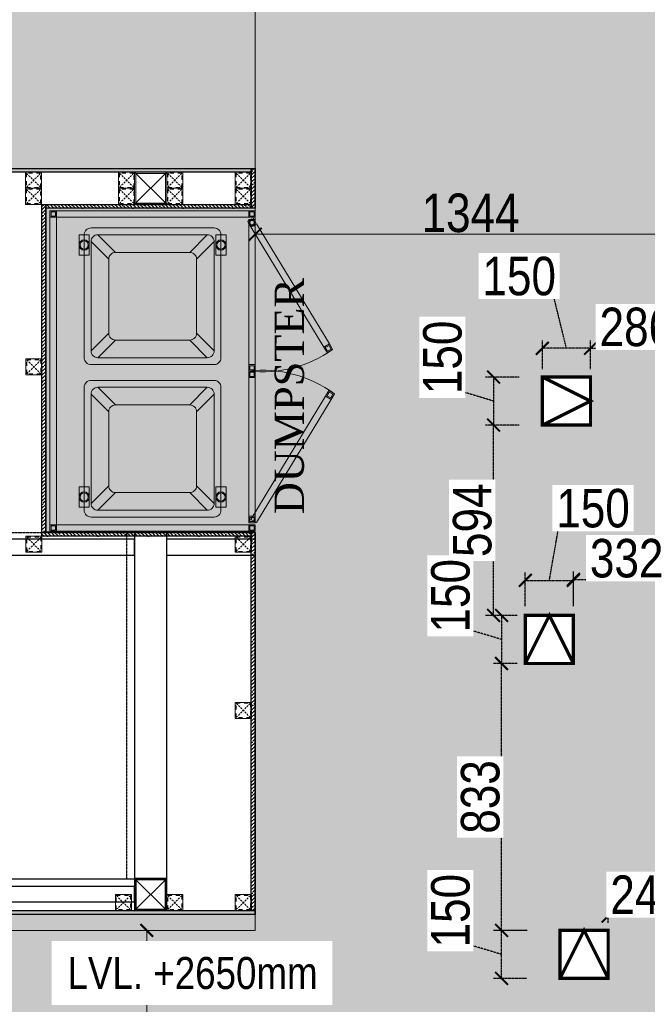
# Model space of a CAD drawing. Header units: millimetres. Extents: x -106827 to 92813, y -35754 to 7831.
# Tile 128 of 160: x 58 to 2016, y -25825 to -22752. Entities that reach past the tile are written whole.
import ezdxf
from ezdxf.xclip import XClip

# ---------------------------------------------------------------- set-up
doc = ezdxf.new("R2010")
doc.units = ezdxf.units.MM
doc.header["$XCLIPFRAME"] = 2
doc.header["$PDMODE"] = 35
for name, pattern in [('General Arrangement Plan$0$( Hidden )', [0.375, 0.25, -0.125]), ('General Arrangement Plan$0$DASHED2', [0.375, 0.25, -0.125]), ('General Arrangement Plan$1$.5', [2, 0.5, -0.5, 0.5, -0.5]), ('General Arrangement Plan$1$CORES & SETBACK$0$HIDDEN', [0.375, 0.25, -0.125]), ('HIDDEN', [0.375, 0.25, -0.125])]:
    doc.linetypes.add(name, pattern=pattern)
for name, color, linetype, lineweight in [('2020 HVAC TRAP DOOR', 155, 'HIDDEN', 15), ('General Arrangement Plan$0$DIM', 7, 'Continuous', 13), ('General Arrangement Plan$1$0 Existing_ Walls_Pen_No__1', 7, 'Continuous', 13), ('General Arrangement Plan$1$TILES', 104, 'Continuous', 9), ('TEXT', 7, 'Continuous', 5)]:
    doc.layers.add(name, color=color, linetype=linetype, lineweight=lineweight)
for name, color, linetype in [('A-ANNO-DIMS-30', 7, 'Continuous'), ('General Arrangement Plan$1$12-ply', 160, 'Continuous'), ('General Arrangement Plan$1$Equipment Name', 7, 'Continuous'), ('General Arrangement Plan$1$FRR140', 5, 'Continuous'), ('IFF-35 HEAVY', 100, 'Continuous'), ('M-HVAC-INSULATION', 7, 'Continuous')]:
    doc.layers.add(name, color=color, linetype=linetype)
doc.layers.add('General Arrangement Plan$1$A - Furniture', color=7, linetype='Continuous', lineweight=5, true_color=0x0066cc)
doc.layers.add('General Arrangement Plan$1$MS', color=7, linetype='Continuous', lineweight=0, true_color=0x3c5977)
doc.styles.add('General Arrangement Plan$1$Standard', font='ARIALN.TTF')
doc.styles.add('General Arrangement Plan$1$style12', font='BOOKOSI.TTF')
doc.styles.get("Standard").update_dxf_attribs({"font": 'ARIALN.TTF'})
doc.dimstyles.new('General Arrangement Plan$1$TFS-Dim', dxfattribs={"dimtxt": 120, "dimasz": 40, "dimexe": 25, "dimexo": 25, "dimgap": 4.5, "dimtad": 1, "dimdec": 0, "dimzin": 0, "dimdsep": 46, "dimtxsty": 'General Arrangement Plan$1$Standard', "dimblk": 'General Arrangement Plan$1$_ArchTick', "dimcen": 0.09, "dimdle": 2, "dimclrd": 256, "dimclre": 8, "dimadec": 0, "dimazin": 0, "dimtfac": 1, "dimtdec": 0, "dimtofl": 0, "dimtmove": 1, "dimatfit": 3, "dimfxl": 1, "dimtolj": 1, "dimtzin": 0, "dimlwd": -1, "dimlwe": -1, "dimarcsym": 0})
doc.dimstyles.new('TFS-Dim', dxfattribs={"dimtxt": 120, "dimasz": 40, "dimexe": 25, "dimexo": 25, "dimgap": 4.5, "dimtad": 1, "dimdec": 0, "dimzin": 0, "dimdsep": 46, "dimtxsty": 'Standard', "dimblk": 'ARCHTICK', "dimcen": 0.09, "dimdle": 2, "dimclrd": 256, "dimclre": 8, "dimadec": 0, "dimazin": 0, "dimtfac": 1, "dimtdec": 0, "dimtofl": 0, "dimtmove": 1, "dimatfit": 3, "dimfxl": 1, "dimtolj": 1, "dimtzin": 0, "dimlwd": -1, "dimlwe": -1, "dimarcsym": 0})

# ---------------------------------------------------------------- blocks, each defined once
blk = doc.blocks.new('General Arrangement Plan$1$A$C7715cde5')
at = {"ltscale": 100}
h = blk.add_hatch(color=34, dxfattribs=at)
h.dxf.hatch_style = 1
h.paths.add_polyline_path([(32.52, 36.75), (32.52, 37.5), (10.02, 37.5), (10.02, 36.75)])
h = blk.add_hatch(color=34, dxfattribs=at)
h.dxf.hatch_style = 1
h.paths.add_polyline_path([(10.02, 35.75), (10.02, 19.5), (9.27, 19.5), (9.27, 35.75)])
h = blk.add_hatch(color=34, dxfattribs=at)
h.dxf.hatch_style = 1
h.paths.add_polyline_path([(33.27, 0.75), (33.27, 36.75), (32.52, 36.75), (32.52, 0.75)])
h = blk.add_hatch(color=34, dxfattribs=at)
h.dxf.hatch_style = 1
h.paths.add_polyline_path([(10.02, 1.75), (10.02, 18), (9.27, 18), (9.27, 1.75)])
h = blk.add_hatch(color=34, dxfattribs=at)
h.dxf.hatch_style = 1
h.paths.add_polyline_path([(32.52, 0), (32.52, 0.75), (10.02, 0.75), (10.02, 0)])
at = {"color": 34}
for p, q in [((14.87, 35.05), (16.93, 32.98)), ((27.67, 35.05), (25.6, 32.98)), ((14.07, 34.25), (16.13, 32.18)), ((28.47, 34.25), (26.4, 32.18)), ((16.13, 23.52), (14.07, 21.45)), ((26.4, 23.52), (28.47, 21.45)), ((16.93, 22.72), (14.87, 20.65)), ((25.6, 22.72), (27.67, 20.65)), ((16.13, 14.33), (14.07, 16.4)), ((16.93, 15.13), (14.87, 17.2)), ((25.6, 15.13), (27.67, 17.2)), ((26.4, 14.33), (28.47, 16.4)), ((14.07, 3.6), (16.13, 5.67)), ((14.87, 2.8), (16.93, 4.87)), ((27.67, 2.8), (25.6, 4.87)), ((28.47, 3.6), (26.4, 5.67))]:
    blk.add_line(p, q, dxfattribs=at)
for points in [[(9.27, 36.75), (9.27, 37.5), (10.02, 37.5), (10.02, 36.75)], [(9.39, 36.88), (9.39, 37.38), (9.89, 37.38), (9.89, 36.88)], [(32.52, 36.75), (32.52, 37.5), (10.02, 37.5), (10.02, 36.75)], [(32.52, 36.75), (32.52, 37.5), (33.27, 37.5), (33.27, 36.75)], [(32.64, 36.88), (32.64, 37.38), (33.14, 37.38), (33.14, 36.88)], [(9.77, 36.11), (1.03, 21.69), (0.38, 22.07), (9.13, 36.49)], [(9.27, 36.5), (9.27, 35.75), (10.02, 35.75), (10.02, 36.5)], [(10.02, 35.75), (10.02, 19.5), (9.27, 19.5), (9.27, 35.75)], [(9.39, 36.38), (9.39, 35.88), (9.89, 35.88), (9.89, 36.38)], [(33.27, 0.75), (33.27, 36.75), (32.52, 36.75), (32.52, 0.75)], [(13.87, 34.7), (13.87, 32.3), (12.67, 32.3), (12.67, 34.7)], [(28.67, 34.7), (28.67, 32.3), (29.87, 32.3), (29.87, 34.7)], [(0.38, 22.07), (0, 21.43), (0.65, 21.05), (1.03, 21.69)], [(0.43, 21.9), (0.17, 21.47), (0.6, 21.22), (0.86, 21.65)], [(9.27, 19.5), (9.27, 18.75), (10.02, 18.75), (10.02, 19.5)], [(9.27, 18), (9.27, 18.75), (10.02, 18.75), (10.02, 18)], [(9.39, 19.38), (9.39, 18.88), (9.89, 18.88), (9.89, 19.38)], [(9.39, 18.13), (9.39, 18.63), (9.89, 18.63), (9.89, 18.13)], [(10.02, 1.75), (10.02, 18), (9.27, 18), (9.27, 1.75)], [(0.59, 15.57), (0.21, 16.22), (0.86, 16.6), (1.24, 15.95)], [(0.63, 15.75), (0.38, 16.18), (0.81, 16.43), (1.07, 16)], [(9.77, 1.89), (1.24, 15.95), (0.59, 15.57), (9.13, 1.51)], [(13.87, 2.8), (13.87, 5.2), (12.67, 5.2), (12.67, 2.8)], [(28.67, 2.8), (28.67, 5.2), (29.87, 5.2), (29.87, 2.8)], [(9.27, 1), (9.27, 1.75), (10.02, 1.75), (10.02, 1)], [(9.39, 1.13), (9.39, 1.63), (9.89, 1.63), (9.89, 1.13)], [(9.27, 0), (9.27, 0.75), (10.02, 0.75), (10.02, 0)], [(9.39, 0.13), (9.39, 0.63), (9.89, 0.63), (9.89, 0.13)], [(32.52, 0), (32.52, 0.75), (10.02, 0.75), (10.02, 0)], [(32.52, 0), (32.52, 0.75), (33.27, 0.75), (33.27, 0)], [(32.64, 0.13), (32.64, 0.63), (33.14, 0.63), (33.14, 0.13)]]:
    blk.add_lwpolyline(points, close=True, dxfattribs=at)
for points in [[(13.27, 35.05), (13.27, 20.65, 0.414214), (14.07, 19.85), (28.47, 19.85, 0.414214), (29.27, 20.65), (29.27, 35.05, 0.414214), (28.47, 35.85), (14.07, 35.85, 0.414214)], [(14.07, 34.25), (14.07, 21.45, 0.414214), (14.87, 20.65), (27.67, 20.65, 0.414214), (28.47, 21.45), (28.47, 34.25, 0.414214), (27.67, 35.05), (14.87, 35.05, 0.414214)], [(16.13, 32.18), (16.13, 23.52, 0.414214), (16.93, 22.72), (25.6, 22.72, 0.414214), (26.4, 23.52), (26.4, 32.18, 0.414214), (25.6, 32.98), (16.93, 32.98, 0.414214)], [(13.27, 2.8), (13.27, 17.2, -0.414214), (14.07, 18), (28.47, 18, -0.414214), (29.27, 17.2), (29.27, 2.8, -0.414214), (28.47, 2), (14.07, 2, -0.414214)], [(14.07, 3.6), (14.07, 16.4, -0.414214), (14.87, 17.2), (27.67, 17.2, -0.414214), (28.47, 16.4), (28.47, 3.6, -0.414214), (27.67, 2.8), (14.87, 2.8, -0.414214)], [(16.13, 5.67), (16.13, 14.33, -0.414214), (16.93, 15.13), (25.6, 15.13, -0.414214), (26.4, 14.33), (26.4, 5.67, -0.414214), (25.6, 4.87), (16.93, 4.87, -0.414214)]]:
    blk.add_lwpolyline(points, format="xyb", close=True, dxfattribs=at)
at = {"color": 34, "linetype": 'General Arrangement Plan$0$DASHED2'}
for points in [[(9.51, 0.86), (9.13, 1.51), (9.77, 1.89), (10.15, 1.24)], [(9.55, 1.03), (9.3, 1.46), (9.73, 1.72), (9.98, 1.29)]]:
    blk.add_lwpolyline(points, close=True, dxfattribs=at)
at = {"color": 34}
for centre, radius in [((13.27, 33.5), 0.6), ((13.27, 33.5), 0.473), ((29.27, 33.5), 0.6), ((29.27, 33.5), 0.473), ((13.27, 4), 0.6), ((13.27, 4), 0.473), ((29.27, 4), 0.6), ((29.27, 4), 0.473)]:
    blk.add_circle(centre, radius, dxfattribs=at)
for centre, radius, start, end in [((8.4, 32.79), 14.13, 233.5124, 276.547), ((8.4, 4.74), 14.11, 83.4332, 125.5029)]:
    blk.add_arc(centre, radius, start, end, dxfattribs=at)
blk = doc.blocks.new('General Arrangement Plan$1$_ArchTick')
at = {"color": 0, "linetype": 'ByBlock', "const_width": 0.15}
blk.add_lwpolyline([(-0.5, -0.5), (0.5, 0.5)], dxfattribs=at)
blk = doc.blocks.new('*D253')
at = {"layer": 'Defpoints', "color": 0}
for p in [(6181, 6151.3), (4837.1, 6094.2), (4837.1, 5710.7)]:
    blk.add_point(p, dxfattribs=at)
at = {"layer": 'General Arrangement Plan$0$DIM', "color": 8, "linetype": 'General Arrangement Plan$0$( Hidden )'}
for p, q in [((6181, 6126.3), (6181, 5685.7)), ((4837.1, 6069.2), (4837.1, 5685.7))]:
    blk.add_line(p, q, dxfattribs=at)
at = {"layer": 'General Arrangement Plan$0$DIM', "color": 8}
blk.add_line((6183, 5710.7), (4835.1, 5710.7), dxfattribs=at)
at = {"layer": 'General Arrangement Plan$0$DIM', "color": 8, "xscale": 40, "yscale": 40, "zscale": 40, "rotation": 180}
blk.add_blockref('General Arrangement Plan$1$_ArchTick', (4837.1, 5710.7), dxfattribs=at)
at = {"layer": 'General Arrangement Plan$0$DIM', "color": 8, "xscale": 40, "yscale": 40, "zscale": 40}
blk.add_blockref('General Arrangement Plan$1$_ArchTick', (6181, 5710.7), dxfattribs=at)
at = {"layer": 'General Arrangement Plan$0$DIM', "color": 0, "insert": (5509, 5776.5), "char_height": 120, "attachment_point": 5, "style": 'General Arrangement Plan$1$Standard'}
blk.add_mtext('\\A1;1344', dxfattribs=at)
blk = doc.blocks.new('*D269')
at = {"layer": 'Defpoints', "color": 0}
for p in [(4302.6, 3537.7), (4498.8, 3537.7), (4302.6, 2662.6)]:
    blk.add_point(p, dxfattribs=at)
at = {"layer": 'General Arrangement Plan$0$DIM', "color": 8, "linetype": 'General Arrangement Plan$0$( Hidden )'}
for p, q in [((4327.6, 3537.7), (4523.8, 3537.7)), ((4327.6, 2662.6), (4523.8, 2662.6))]:
    blk.add_line(p, q, dxfattribs=at)
at = {"layer": 'General Arrangement Plan$0$DIM', "color": 8}
blk.add_line((4498.8, 2660.6), (4498.8, 3539.7), dxfattribs=at)
at = {"layer": 'General Arrangement Plan$0$DIM', "color": 8, "xscale": 40, "yscale": 40, "zscale": 40}
for p, rotation in [((4498.8, 3537.7), 90), ((4498.8, 2662.6), 270)]:
    blk.add_blockref('General Arrangement Plan$1$_ArchTick', p, dxfattribs=dict(at, rotation=rotation))
at = {"layer": 'General Arrangement Plan$0$DIM', "color": 0, "insert": (4433, 3100.1), "char_height": 120, "attachment_point": 5, "rotation": 90, "style": 'General Arrangement Plan$1$Standard'}
blk.add_mtext('\\A1;875', dxfattribs=at)
blk = doc.blocks.new('General Arrangement Plan$1$A$C0642dd72')
at = {"layer": 'General Arrangement Plan$1$MS', "ltscale": 10}
for p, q in [((4260.4, 4780), (4360.4, 4880)), ((4360.4, 4780), (4260.4, 4880)), ((4260.4, 2575.7), (4360.4, 2675.7)), ((4360.4, 2575.7), (4260.4, 2675.7))]:
    blk.add_line(p, q, dxfattribs=at)
for points in [[(4260.4, 4780), (4360.4, 4780), (4360.4, 4880), (4260.4, 4880)], [(4264.4, 4784), (4356.4, 4784), (4356.4, 4876), (4264.4, 4876)], [(4260.4, 2575.7), (4360.4, 2575.7), (4360.4, 2675.7), (4260.4, 2675.7)], [(4264.4, 2579.7), (4356.4, 2579.7), (4356.4, 2671.7), (4264.4, 2671.7)]]:
    blk.add_lwpolyline(points, close=True, dxfattribs=at)
blk = doc.blocks.new('*U241')
at = {"layer": 'General Arrangement Plan$1$12-ply', "true_color": 0x939598}
h = blk.add_hatch(dxfattribs=at)
h.set_pattern_fill('ANSI35', color=252, scale=2.5, angle=180)
h.set_pattern_definition([(225, (0, 10641.787), (11.22532015, -11.22532015), []), (225, (-11.225, 10641.787), (11.22532015, -11.22532015), [19.84375, -3.96875, 0, -3.96875])])
h.paths.add_polyline_path([(2694431.8, -796398.7), (2694419.8, -796398.7), (2694419.8, -801175.5), (2694431.8, -801175.5)])
at = {"layer": 'General Arrangement Plan$1$12-ply'}
blk.add_lwpolyline([(2694419.8, -796398.7), (2694431.8, -796398.7), (2694431.8, -801175.5), (2694419.8, -801175.5)], close=True, dxfattribs=at)
blk = doc.blocks.new('*U242')
at = {"layer": 'General Arrangement Plan$1$12-ply', "true_color": 0x939598}
h = blk.add_hatch(dxfattribs=at)
h.set_pattern_fill('ANSI35', color=252, scale=2.5, angle=180)
h.set_pattern_definition([(225, (0, 6506.4), (11.22532015, -11.22532015), []), (225, (-11.225, 6506.4), (11.22532015, -11.22532015), [19.84375, -3.96875, 0, -3.96875])])
h.paths.add_polyline_path([(2694431.8, -800534.1), (2694419.8, -800534.1), (2694419.8, -801175.5), (2694431.8, -801175.5)])
at = {"layer": 'General Arrangement Plan$1$12-ply'}
blk.add_lwpolyline([(2694419.8, -800534.1), (2694431.8, -800534.1), (2694431.8, -801175.5), (2694419.8, -801175.5)], close=True, dxfattribs=at)
blk = doc.blocks.new('*U244')
at = {"layer": 'General Arrangement Plan$1$12-ply', "true_color": 0x939598}
h = blk.add_hatch(dxfattribs=at)
h.set_pattern_fill('ANSI35', color=252, scale=2.5, angle=180)
h.set_pattern_definition([(225, (0, 5769.031), (11.22532015, -11.22532015), []), (225, (-11.225, 5769.031), (11.22532015, -11.22532015), [19.84375, -3.96875, 0, -3.96875])])
h.paths.add_polyline_path([(2694431.8, -800711.5), (2694419.8, -800711.5), (2694419.8, -801735.4), (2694431.8, -801735.4)])
at = {"layer": 'General Arrangement Plan$1$12-ply'}
blk.add_lwpolyline([(2694419.8, -800711.5), (2694431.8, -800711.5), (2694431.8, -801735.4), (2694419.8, -801735.4)], close=True, dxfattribs=at)
blk = doc.blocks.new('*U235')
at = {"layer": 'General Arrangement Plan$1$12-ply', "true_color": 0x939598}
h = blk.add_hatch(dxfattribs=at)
h.set_pattern_fill('ANSI35', color=252, scale=2.5, angle=180)
h.set_pattern_definition([(225, (0, 6494.398), (11.22532015, -11.22532015), []), (225, (-11.225, 6494.398), (11.22532015, -11.22532015), [19.84375, -3.96875, 0, -3.96875])])
h.paths.add_polyline_path([(2694431.8, -800534.1), (2694419.8, -800534.1), (2694419.8, -801187.5), (2694431.8, -801187.5)])
at = {"layer": 'General Arrangement Plan$1$12-ply'}
blk.add_lwpolyline([(2694419.8, -800534.1), (2694431.8, -800534.1), (2694431.8, -801187.5), (2694419.8, -801187.5)], close=True, dxfattribs=at)
blk = doc.blocks.new('*U236')
at = {"layer": 'General Arrangement Plan$1$12-ply', "true_color": 0x939598}
h = blk.add_hatch(dxfattribs=at)
h.set_pattern_fill('ANSI35', color=252, scale=2.5, angle=180)
h.set_pattern_definition([(225, (0, 5876.73), (11.22532015, -11.22532015), []), (225, (-11.225, 5876.73), (11.22532015, -11.22532015), [19.84375, -3.96875, 0, -3.96875])])
h.paths.add_polyline_path([(2694431.8, -800579.4), (2694419.8, -800579.4), (2694419.8, -801759.8), (2694431.8, -801759.8)])
at = {"layer": 'General Arrangement Plan$1$12-ply'}
blk.add_lwpolyline([(2694419.8, -800579.4), (2694431.8, -800579.4), (2694431.8, -801759.8), (2694419.8, -801759.8)], close=True, dxfattribs=at)
blk = doc.blocks.new('*U237')
at = {"layer": 'General Arrangement Plan$1$12-ply', "true_color": 0x939598}
h = blk.add_hatch(dxfattribs=at)
h.set_pattern_fill('ANSI35', color=252, scale=2.5, angle=180)
h.set_pattern_definition([(225, (0, 8687.363), (11.22532015, -11.22532015), []), (225, (-11.225, 8687.363), (11.22532015, -11.22532015), [19.84375, -3.96875, 0, -3.96875])])
h.paths.add_polyline_path([(2694431.8, -798254.8), (2694419.8, -798254.8), (2694419.8, -801273.8), (2694431.8, -801273.8)])
at = {"layer": 'General Arrangement Plan$1$12-ply'}
blk.add_lwpolyline([(2694419.8, -798254.8), (2694431.8, -798254.8), (2694431.8, -801273.8), (2694419.8, -801273.8)], close=True, dxfattribs=at)
blk = doc.blocks.new('*U238')
at = {"layer": 'General Arrangement Plan$1$12-ply', "true_color": 0x939598}
h = blk.add_hatch(dxfattribs=at)
h.set_pattern_fill('ANSI35', color=252, scale=2.5, angle=180)
h.set_pattern_definition([(225, (0, 6716.966), (11.22532015, -11.22532015), []), (225, (-11.225, 6716.966), (11.22532015, -11.22532015), [19.84375, -3.96875, 0, -3.96875])])
h.paths.add_polyline_path([(2694431.8, -800687.5), (2694419.8, -800687.5), (2694419.8, -800811.5), (2694431.8, -800811.5)])
at = {"layer": 'General Arrangement Plan$1$12-ply'}
blk.add_lwpolyline([(2694419.8, -800687.5), (2694431.8, -800687.5), (2694431.8, -800811.5), (2694419.8, -800811.5)], close=True, dxfattribs=at)
blk = doc.blocks.new('General Arrangement Plan$1$A$C25013FFA')
at = {"layer": 'General Arrangement Plan$1$MS', "linetype": 'General Arrangement Plan$1$CORES & SETBACK$0$HIDDEN', "ltscale": 25}
for p, q in [((-9, 60), (35, 16)), ((35, 60), (-9, 16))]:
    blk.add_line(p, q, dxfattribs=at)
at = {"layer": 'General Arrangement Plan$1$MS', "ltscale": 25}
blk.add_lwpolyline([(-12, 13), (38, 13), (38, 63), (-12, 63)], close=True, dxfattribs=at)
blk.add_lwpolyline([(-12, 13), (38, 13), (38, 63), (-12, 63)], close=True, dxfattribs=at)
at = {"layer": 'General Arrangement Plan$1$MS', "linetype": 'General Arrangement Plan$1$.5', "ltscale": 25}
blk.add_lwpolyline([(-9, 16), (35, 16), (35, 60), (-9, 60)], close=True, dxfattribs=at)
blk = doc.blocks.new('A$C03659140')
at = {"ltscale": 10}
for p, q in [((4260.4, 2575.7), (4360.4, 2675.7)), ((4360.4, 2575.7), (4260.4, 2675.7))]:
    blk.add_line(p, q, dxfattribs=at)
at = {"color": 3, "ltscale": 10}
blk.add_lwpolyline([(4360.4, 2675.7), (4360.4, 3755.9), (4260.4, 3755.9), (4260.4, 2675.7)], close=True, dxfattribs=at)
at = {"color": 30, "ltscale": 10}
for points in [[(2999.7, 3685.3), (4260.2, 3685.2), (4260.2, 3735.2), (2999.7, 3735.3)], [(4360.2, 3685.2), (4636.4, 3685.2), (4636.4, 3735.2), (4360.2, 3735.2)]]:
    blk.add_lwpolyline(points, close=True, dxfattribs=at)
at = {"color": 4, "ltscale": 10}
for points in [[(4260.4, 2575.7), (4360.4, 2575.7), (4360.4, 2675.7), (4260.4, 2675.7)], [(4264.4, 2579.7), (4356.4, 2579.7), (4356.4, 2671.7), (4264.4, 2671.7)]]:
    blk.add_lwpolyline(points, close=True, dxfattribs=at)
at = {"color": 6, "ltscale": 10}
blk.add_lwpolyline([(2999.7, 2603.3), (4260.4, 2603.2), (4260.4, 2651.2), (2999.7, 2651.3)], close=True, dxfattribs=at)
blk = doc.blocks.new('_ArchTick')
at = {"color": 0, "linetype": 'ByBlock', "const_width": 0.15}
blk.add_lwpolyline([(-0.5, -0.5), (0.5, 0.5)], dxfattribs=at)
blk = doc.blocks.new('*D308')
at = {"layer": 'A-ANNO-DIMS-30', "linetype": 'HIDDEN'}
for p, q in [((1724.7, -23619), (1507.9, -23619)), ((1763.7, -23777.8), (1724.7, -23619)), ((1840.7, -23777.8), (1686.7, -23777.8))]:
    blk.add_line(p, q, dxfattribs=at)
at = {"layer": 'A-ANNO-DIMS-30', "color": 8, "linetype": 'HIDDEN'}
for p, q in [((1688.7, -23842.6), (1688.7, -23752.8)), ((1838.7, -23842.6), (1838.7, -23752.8))]:
    blk.add_line(p, q, dxfattribs=at)
at = {"layer": 'Defpoints', "color": 0}
for p in [(1688.7, -23777.8), (1688.7, -23867.6), (1838.7, -23867.6)]:
    blk.add_point(p, dxfattribs=at)
at = {"layer": 'A-ANNO-DIMS-30', "xscale": 40, "yscale": 40, "zscale": 40, "rotation": 180}
blk.add_blockref('_ArchTick', (1688.7, -23777.8), dxfattribs=at)
at = {"layer": 'A-ANNO-DIMS-30', "xscale": 40, "yscale": 40, "zscale": 40}
blk.add_blockref('_ArchTick', (1838.7, -23777.8), dxfattribs=at)
at = {"layer": 'A-ANNO-DIMS-30', "color": 0, "insert": (1616.3, -23553.2), "char_height": 120, "attachment_point": 5, "bg_fill": 3, "box_fill_scale": 1.1, "bg_fill_color": 256, "bg_fill_true_color": 13158600, "bg_fill_transparency": 0}
blk.add_mtext('\\A1;150', dxfattribs=at)
blk = doc.blocks.new('*D309')
at = {"layer": 'A-ANNO-DIMS-30', "linetype": 'HIDDEN'}
for p, q in [((1443.1, -23914.7), (1443.1, -23697.9)), ((1536.1, -23865.6), (1536.1, -24019.6)), ((1536.1, -23942.6), (1443.1, -23914.7))]:
    blk.add_line(p, q, dxfattribs=at)
at = {"layer": 'A-ANNO-DIMS-30', "color": 8, "linetype": 'HIDDEN'}
for p, q in [((1616.1, -23867.6), (1511.1, -23867.6)), ((1616.1, -24017.6), (1511.1, -24017.6))]:
    blk.add_line(p, q, dxfattribs=at)
at = {"layer": 'Defpoints', "color": 0}
for p in [(1688.7, -23867.6), (1536.1, -24017.6), (1688.7, -24017.6)]:
    blk.add_point(p, dxfattribs=at)
at = {"layer": 'A-ANNO-DIMS-30', "xscale": 40, "yscale": 40, "zscale": 40}
for p, rotation in [((1536.1, -23867.6), 90), ((1536.1, -24017.6), 270)]:
    blk.add_blockref('_ArchTick', p, dxfattribs=dict(at, rotation=rotation))
at = {"layer": 'A-ANNO-DIMS-30', "color": 0, "insert": (1377.4, -23806.3), "char_height": 120, "attachment_point": 5, "rotation": 90, "bg_fill": 3, "box_fill_scale": 1.1, "bg_fill_color": 256, "bg_fill_true_color": 13158600, "bg_fill_transparency": 0}
blk.add_mtext('\\A1;150', dxfattribs=at)
blk = doc.blocks.new('*D310')
at = {"layer": 'A-ANNO-DIMS-30', "linetype": 'HIDDEN'}
for p, q in [((1468.1, -24658.7), (1468.1, -24441.9)), ((1561.1, -24609.6), (1561.1, -24763.6)), ((1561.1, -24686.6), (1468.1, -24658.7))]:
    blk.add_line(p, q, dxfattribs=at)
at = {"layer": 'A-ANNO-DIMS-30', "color": 8, "linetype": 'HIDDEN'}
for p, q in [((1610.4, -24611.6), (1536.1, -24611.6)), ((1610.4, -24761.6), (1536.1, -24761.6))]:
    blk.add_line(p, q, dxfattribs=at)
at = {"layer": 'Defpoints', "color": 0}
for p in [(1635.4, -24611.6), (1561.1, -24761.6), (1635.4, -24761.6)]:
    blk.add_point(p, dxfattribs=at)
at = {"layer": 'A-ANNO-DIMS-30', "xscale": 40, "yscale": 40, "zscale": 40}
for p, rotation in [((1561.1, -24611.6), 90), ((1561.1, -24761.6), 270)]:
    blk.add_blockref('_ArchTick', p, dxfattribs=dict(at, rotation=rotation))
at = {"layer": 'A-ANNO-DIMS-30', "color": 0, "insert": (1402.4, -24550.3), "char_height": 120, "attachment_point": 5, "rotation": 90, "bg_fill": 3, "box_fill_scale": 1.1, "bg_fill_color": 256, "bg_fill_true_color": 13158600, "bg_fill_transparency": 0}
blk.add_mtext('\\A1;150', dxfattribs=at)
blk = doc.blocks.new('*D311')
at = {"layer": 'A-ANNO-DIMS-30', "linetype": 'HIDDEN'}
for p, q in [((1710.4, -24502.2), (1738.3, -24343.4)), ((1738.3, -24343.4), (1955.1, -24343.4)), ((1633.4, -24502.2), (1787.4, -24502.2))]:
    blk.add_line(p, q, dxfattribs=at)
at = {"layer": 'A-ANNO-DIMS-30', "color": 8, "linetype": 'HIDDEN'}
for p, q in [((1635.4, -24582.2), (1635.4, -24477.2)), ((1785.4, -24582.2), (1785.4, -24477.2))]:
    blk.add_line(p, q, dxfattribs=at)
at = {"layer": 'Defpoints', "color": 0}
for p in [(1785.4, -24502.2), (1635.4, -24611.6), (1785.4, -24611.6)]:
    blk.add_point(p, dxfattribs=at)
at = {"layer": 'A-ANNO-DIMS-30', "xscale": 40, "yscale": 40, "zscale": 40, "rotation": 180}
blk.add_blockref('_ArchTick', (1635.4, -24502.2), dxfattribs=at)
at = {"layer": 'A-ANNO-DIMS-30', "xscale": 40, "yscale": 40, "zscale": 40}
blk.add_blockref('_ArchTick', (1785.4, -24502.2), dxfattribs=at)
at = {"layer": 'A-ANNO-DIMS-30', "color": 0, "insert": (1846.7, -24277.6), "char_height": 120, "attachment_point": 5, "bg_fill": 3, "box_fill_scale": 1.1, "bg_fill_color": 256, "bg_fill_true_color": 13158600, "bg_fill_transparency": 0}
blk.add_mtext('\\A1;150', dxfattribs=at)
blk = doc.blocks.new('*D312')
at = {"layer": 'A-ANNO-DIMS-30', "linetype": 'HIDDEN'}
for p, q in [((1468.1, -25641.6), (1468.1, -25424.8)), ((1561.1, -25746.5), (1561.1, -25592.5)), ((1561.1, -25669.5), (1468.1, -25641.6))]:
    blk.add_line(p, q, dxfattribs=at)
at = {"layer": 'A-ANNO-DIMS-30', "color": 8, "linetype": 'HIDDEN'}
for p, q in [((1640.7, -25594.5), (1536.1, -25594.5)), ((1640.4, -25744.5), (1536.1, -25744.5))]:
    blk.add_line(p, q, dxfattribs=at)
at = {"layer": 'Defpoints', "color": 0}
for p in [(1561.1, -25594.5), (1818.7, -25594.5, 25), (1743.7, -25744.5, 25)]:
    blk.add_point(p, dxfattribs=at)
at = {"layer": 'A-ANNO-DIMS-30', "xscale": 40, "yscale": 40, "zscale": 40}
for p, rotation in [((1561.1, -25594.5), 90), ((1561.1, -25744.5), 270)]:
    blk.add_blockref('_ArchTick', p, dxfattribs=dict(at, rotation=rotation))
at = {"layer": 'A-ANNO-DIMS-30', "color": 0, "insert": (1402.4, -25533.2), "char_height": 120, "attachment_point": 5, "rotation": 90, "bg_fill": 3, "box_fill_scale": 1.1, "bg_fill_color": 256, "bg_fill_true_color": 13158600, "bg_fill_transparency": 0}
blk.add_mtext('\\A1;150', dxfattribs=at)
blk = doc.blocks.new('*D313')
at = {"layer": 'A-ANNO-DIMS-30', "color": 8, "linetype": 'HIDDEN'}
for p, q in [((1610.4, -24761.6), (1536.1, -24761.6)), ((1640.4, -25594.5), (1536.1, -25594.5))]:
    blk.add_line(p, q, dxfattribs=at)
at = {"layer": 'A-ANNO-DIMS-30', "linetype": 'HIDDEN'}
blk.add_line((1561.1, -25596.5), (1561.1, -24759.6), dxfattribs=at)
at = {"layer": 'Defpoints', "color": 0}
for p in [(1561.1, -24761.6), (1635.4, -24761.6), (1743.7, -25594.5, 25)]:
    blk.add_point(p, dxfattribs=at)
at = {"layer": 'A-ANNO-DIMS-30', "xscale": 40, "yscale": 40, "zscale": 40}
for p, rotation in [((1561.1, -24761.6), 90), ((1561.1, -25594.5), 270)]:
    blk.add_blockref('_ArchTick', p, dxfattribs=dict(at, rotation=rotation))
at = {"layer": 'A-ANNO-DIMS-30', "color": 0, "insert": (1495.4, -25178.1), "char_height": 120, "attachment_point": 5, "rotation": 90, "bg_fill": 3, "box_fill_scale": 1.1, "bg_fill_color": 256, "bg_fill_true_color": 13158600, "bg_fill_transparency": 0}
blk.add_mtext('\\A1;833', dxfattribs=at)
blk = doc.blocks.new('*D295')
at = {"layer": 'A-ANNO-DIMS-30', "color": 8, "linetype": 'HIDDEN'}
for p, q in [((1616.1, -24017.6), (1511.1, -24017.6)), ((1610.4, -24611.6), (1511.1, -24611.6))]:
    blk.add_line(p, q, dxfattribs=at)
at = {"layer": 'A-ANNO-DIMS-30', "linetype": 'HIDDEN'}
blk.add_line((1536.1, -24613.6), (1536.1, -24015.6), dxfattribs=at)
at = {"layer": 'Defpoints', "color": 0}
for p in [(1536.1, -24017.6), (1688.7, -24017.6), (1635.4, -24611.6)]:
    blk.add_point(p, dxfattribs=at)
at = {"layer": 'A-ANNO-DIMS-30', "xscale": 40, "yscale": 40, "zscale": 40}
for p, rotation in [((1536.1, -24017.6), 90), ((1536.1, -24611.6), 270)]:
    blk.add_blockref('_ArchTick', p, dxfattribs=dict(at, rotation=rotation))
at = {"layer": 'A-ANNO-DIMS-30', "color": 0, "insert": (1470.4, -24314.6), "char_height": 120, "attachment_point": 5, "rotation": 90, "bg_fill": 3, "box_fill_scale": 1.1, "bg_fill_color": 256, "bg_fill_true_color": 13158600, "bg_fill_transparency": 0}
blk.add_mtext('\\A1;594', dxfattribs=at)
blk = doc.blocks.new('*D314')
at = {"layer": 'A-ANNO-DIMS-30', "color": 8, "linetype": 'HIDDEN'}
for p, q in [((1893.7, -25571), (1893.7, -25524.7)), ((2136.7, -25569.5), (2136.7, -25524.7))]:
    blk.add_line(p, q, dxfattribs=at)
at = {"layer": 'A-ANNO-DIMS-30', "linetype": 'HIDDEN'}
blk.add_line((1891.7, -25549.7), (2138.7, -25549.7), dxfattribs=at)
at = {"layer": 'Defpoints', "color": 0}
for p in [(1893.7, -25594.5, 25), (2136.7, -25594.5)]:
    blk.add_point(p, dxfattribs=at)
at = {"layer": 'A-ANNO-DIMS-30', "xscale": 40, "yscale": 40, "zscale": 40, "rotation": 180}
blk.add_blockref('_ArchTick', (1893.7, -25549.7), dxfattribs=at)
at = {"layer": 'A-ANNO-DIMS-30', "xscale": 40, "yscale": 40, "zscale": 40}
blk.add_blockref('_ArchTick', (2136.7, -25549.7), dxfattribs=at)
at = {"layer": 'A-ANNO-DIMS-30', "color": 0, "insert": (2015.2, -25483.9), "char_height": 120, "attachment_point": 5, "bg_fill": 3, "box_fill_scale": 1.1, "bg_fill_color": 256, "bg_fill_true_color": 13158600, "bg_fill_transparency": 0}
blk.add_mtext('\\A1;243', dxfattribs=at)
at = {"layer": 'Defpoints', "color": 0}
blk.add_point((2136.7, -25549.7), dxfattribs=at)
blk = doc.blocks.new('*D296')
at = {"layer": 'A-ANNO-DIMS-30', "color": 8, "linetype": 'HIDDEN'}
for p, q in [((1785.4, -24579.5), (1785.4, -24474.5)), ((2117.8, -24579.5), (2117.8, -24474.5))]:
    blk.add_line(p, q, dxfattribs=at)
at = {"layer": 'A-ANNO-DIMS-30', "linetype": 'HIDDEN'}
blk.add_line((1783.4, -24499.5), (2119.8, -24499.5), dxfattribs=at)
at = {"layer": 'Defpoints', "color": 0}
for p in [(2117.8, -24499.5), (1785.4, -24611.6), (2117.8, -24621.6)]:
    blk.add_point(p, dxfattribs=at)
at = {"layer": 'A-ANNO-DIMS-30', "xscale": 40, "yscale": 40, "zscale": 40, "rotation": 180}
blk.add_blockref('_ArchTick', (1785.4, -24499.5), dxfattribs=at)
at = {"layer": 'A-ANNO-DIMS-30', "xscale": 40, "yscale": 40, "zscale": 40}
blk.add_blockref('_ArchTick', (2117.8, -24499.5), dxfattribs=at)
at = {"layer": 'A-ANNO-DIMS-30', "color": 0, "insert": (1951.6, -24433.8), "char_height": 120, "attachment_point": 5, "bg_fill": 3, "box_fill_scale": 1.1, "bg_fill_color": 256, "bg_fill_true_color": 13158600, "bg_fill_transparency": 0}
blk.add_mtext('\\A1;332', dxfattribs=at)
blk = doc.blocks.new('*D315')
at = {"layer": 'A-ANNO-DIMS-30', "color": 8, "linetype": 'HIDDEN'}
for p, q in [((1838.7, -23842.6), (1838.7, -23752.8)), ((2124.6, -23842.6), (2124.6, -23752.8))]:
    blk.add_line(p, q, dxfattribs=at)
at = {"layer": 'A-ANNO-DIMS-30', "linetype": 'HIDDEN'}
blk.add_line((1836.7, -23777.8), (2126.6, -23777.8), dxfattribs=at)
at = {"layer": 'Defpoints', "color": 0}
for p in [(1838.7, -23867.6), (2124.6, -23867.6)]:
    blk.add_point(p, dxfattribs=at)
at = {"layer": 'A-ANNO-DIMS-30', "xscale": 40, "yscale": 40, "zscale": 40, "rotation": 180}
blk.add_blockref('_ArchTick', (1838.7, -23777.8), dxfattribs=at)
at = {"layer": 'A-ANNO-DIMS-30', "xscale": 40, "yscale": 40, "zscale": 40}
blk.add_blockref('_ArchTick', (2124.6, -23777.8), dxfattribs=at)
at = {"layer": 'A-ANNO-DIMS-30', "color": 0, "insert": (1981.7, -23712), "char_height": 120, "attachment_point": 5, "bg_fill": 3, "box_fill_scale": 1.1, "bg_fill_color": 256, "bg_fill_true_color": 13158600, "bg_fill_transparency": 0}
blk.add_mtext('\\A1;286', dxfattribs=at)
at = {"layer": 'Defpoints', "color": 0}
blk.add_point((2124.6, -23777.8), dxfattribs=at)
blk = doc.blocks.new('General Arrangement Plan')
at = {"layer": 'General Arrangement Plan$1$0 Existing_ Walls_Pen_No__1'}
blk.add_line((4837.1, 5915.8), (4837.1, 6466.7), dxfattribs=at)
at = {"layer": 'General Arrangement Plan$1$FRR140', "color": 4, "linetype": 'General Arrangement Plan$0$DASHED2'}
blk.add_line((4436, 4779.8), (4436, 3698.8), dxfattribs=at)
for points in [[(3099.8, 4779.8), (4436, 4779.8)], [(3104.4, 3698.8), (4486, 3698.8)], [(4021, 3698.8), (4486, 3698.8)]]:
    blk.add_lwpolyline(points, dxfattribs=at)
at = {"layer": 'General Arrangement Plan$1$TILES'}
blk.add_lwpolyline([(1818.1, 3537.7), (4837.1, 3537.7), (4837.1, 3587.5), (1818.1, 3587.5)], close=True, dxfattribs=at)
at = {"layer": 'General Arrangement Plan$1$12-ply', "rotation": 90}
for name, p in [('*U241', (-796350.4, -2688516.1)), ('*U242', (-796350.4, -2688628.1)), ('*U235', (-796362.4, -2689652)), ('*U237', (-796436.7, -2690832.4))]:
    blk.add_blockref(name, p, dxfattribs=at)
at = {"layer": 'General Arrangement Plan$1$12-ply'}
for name, p in [('*U238', (-2689594.8, 806603.2)), ('*U244', (-2690248.2, 806515.2)), ('*U236', (-2689594.8, 805359.3))]:
    blk.add_blockref(name, p, dxfattribs=at)
at = {"layer": 'General Arrangement Plan$1$A - Furniture', "xscale": 26.66666666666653, "yscale": 26.66666666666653, "zscale": 26.66666666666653, "rotation": 180}
blk.add_blockref('General Arrangement Plan$1$A$C7715cde5', (5084.2, 5783.6), dxfattribs=at)
at = {"layer": 'General Arrangement Plan$1$MS', "ltscale": 10}
blk.add_blockref('General Arrangement Plan$1$A$C0642dd72', (200.7, 1023.9), dxfattribs=at)
at = {"layer": 'General Arrangement Plan$1$MS', "ltscale": 25}
for p in [(4132.8, 5840.8), (4423.1, 5840.8), (4573.1, 5840.8), (4787.1, 5840.8), (4132.8, 5790.8), (4423.1, 5790.8), (4573.1, 5790.8), (4787.1, 5790.8)]:
    blk.add_blockref('General Arrangement Plan$1$A$C25013FFA', p, dxfattribs=at)
at = {"layer": 'General Arrangement Plan$1$MS', "ltscale": 25, "xscale": -1}
for p in [(4159.7, 5258.6), (4159.7, 4704.8), (4813.1, 4704.8), (4813.1, 4186.5), (4438.9, 3586.5), (4599.1, 3586.5), (4813.1, 3586.5)]:
    blk.add_blockref('General Arrangement Plan$1$A$C25013FFA', p, dxfattribs=at)
at = {"layer": 'General Arrangement Plan$1$Equipment Name', "color": 0, "insert": (4897.5, 4836.9), "char_height": 91.44, "width": 526.643, "attachment_point": 1, "rotation": 90, "style": 'General Arrangement Plan$1$style12'}
blk.add_mtext('\\A1;DUMPSTER', dxfattribs=at)
at = {"layer": 'General Arrangement Plan$0$DIM', "color": 9, "true_color": 0xc7c8ca}
dim = blk.add_linear_dim(base=(4837.1, 5710.7), p1=(6181, 6151.3), p2=(4837.1, 6094.2), dimstyle='General Arrangement Plan$1$TFS-Dim', override={"dimclrd": 8}, dxfattribs=at)
dim.commit()
dim.dimension.update_dxf_attribs({"geometry": '*D253', "text_midpoint": (5509, 5776.5)})
dim = blk.add_linear_dim(base=(4498.8, 3537.7), p1=(4302.6, 2662.6), p2=(4302.6, 3537.7), angle=90, dimstyle='General Arrangement Plan$1$TFS-Dim', override={"dimclrd": 8}, dxfattribs=at)
dim.commit()
dim.dimension.update_dxf_attribs({"geometry": '*D269', "text_midpoint": (4433, 3100.1)})

msp = doc.modelspace()

# ---------------------------------------------------------------- hatches: boundary and pattern name
at = {"layer": 'M-HVAC-INSULATION'}
h = msp.add_hatch(dxfattribs=at)
h.set_pattern_fill('DOTS', scale=50)
h.set_pattern_definition([(0, (25993.815, -19598.95), (39.6875, 79.375), [0, -79.375])])
h.paths.add_polyline_path([(9129.1, -15516.8), (9129.1, -16740.8), (6741.9, -16740.4), (6741.9, -15516.4)])
h.paths.add_polyline_path([(8580, -20432.4), (8580, -17599.8), (9660, -17599.8), (9660, -20432.4)])
edge = h.paths.add_edge_path()
edge.add_line((1940, -17599.8), (1175.5, -17599.8))
edge.add_line((1175.5, -17599.8), (1175.5, -16399.8))
edge.add_line((1175.5, -16399.8), (2725.5, -16399.8))
edge.add_line((2725.5, -16399.8), (2725.5, -17599.8))
edge.add_line((2725.5, -17599.8), (8569.6, -17599.8))
edge.add_line((8569.6, -17599.8), (8569.6, -23176.2))
edge.add_line((8569.6, -23176.2), (10536.7, -23176.2))
edge.add_line((10536.7, -23176.2), (10536.7, -16395.7))
edge.add_arc((10534.7, -16395.7), 2, 0, 90)
edge.add_line((10534.7, -16393.7), (9196.2, -16393.7))
edge.add_line((9196.2, -16393.7), (9196.2, -15480.7))
edge.add_line((9196.2, -15480.7), (366.4, -15480.7))
edge.add_line((366.4, -15480.7), (365, -17599.8))
edge.add_line((365, -17599.8), (1940, -17599.8))

# ---------------------------------------------------------------- linework, layer by layer
at = {"layer": 'IFF-35 HEAVY', "ltscale": 100}
msp.add_lwpolyline([(8419.6, -17749.2), (8419.6, -23647), (4985.8, -23647), (4985.8, -22980.5), (4861.8, -22980.5), (4861.8, -24321), (3525.1, -24321.7), (3525.1, -22981.1), (3401.1, -22980.5), (3401.1, -24244), (2248.7, -24244), (2248.7, -22980.5), (2124.7, -22980.5), (2124.5, -28233.3), (-2226.2, -28232.6), (-2226.2, -25544.2), (792.8, -25544.2), (792.8, -24351.9), (139.4, -24351.9), (139.4, -23340), (792.8, -23340), (792.8, -23217.3), (-3936, -23216), (-3936.1, -22665.8)], dxfattribs=at)

# ---------------------------------------------------------------- next in the draw order: block references
at = {"color": 7}
ref = msp.add_blockref('General Arrangement Plan', (-4044.3, -29132.4), dxfattribs=at)
XClip(ref).set_block_clipping_path([(48.7190010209, -107.5186207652), (15251.6043912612, 15253.5715002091)])

# ---------------------------------------------------------------- next in the draw order: hatches: boundary and pattern name
at = {"layer": 'M-HVAC-INSULATION'}
h = msp.add_hatch(dxfattribs=at)
h.set_pattern_fill('DOTS', scale=50)
h.set_pattern_definition([(0, (16461.85, -19598.305), (39.6875, 79.375), [0, -79.375])])
h.paths.add_polyline_path([(1817.1, -26007), (1817.1, -27732.1), (-1881.6, -27732.1), (-1881.6, -26007)], flags=16)
h.paths.add_polyline_path([(1893.7, -25589.5), (1893.7, -25739.5), (1743.7, -25739.5), (1743.7, -25589.5)])
h.paths.add_polyline_path([(1785.4, -24761.6), (1635.4, -24761.6), (1635.4, -24611.6), (1785.4, -24611.6)])
h.paths.add_polyline_path([(1838.7, -24017.6), (1688.7, -24017.6), (1688.7, -23867.6), (1838.7, -23867.6)])
h.paths.add_polyline_path([(-2226.2, -28232.6), (-2226.2, -25544.2), (792.8, -25544.2), (792.8, -24351.9), (139.4, -24351.9), (139.4, -23340), (792.8, -23340), (792.8, -23216.6), (668.8, -23216.6), (668.8, -23216), (-3936, -23216), (-3936, -22665.8), (6000.8, -22665.8), (6000.8, -17749.2), (8419.6, -17749.2), (8419.6, -23647), (4985.8, -23647), (4985.8, -22980.5), (4861.8, -22980.5), (4861.8, -24321), (3525.1, -24321.7), (3525.1, -22981.1), (3401.1, -22980.5), (3401.1, -24244), (2248.7, -24244), (2248.7, -22980.5), (2124.7, -22980.5), (2123.9, -28233.3)])

# ---------------------------------------------------------------- next in the draw order: linework, layer by layer
at = {"layer": '2020 HVAC TRAP DOOR', "ltscale": 100, "const_width": 10}
for points in [[(1838.7, -23867.6), (1838.7, -24017.6), (1688.7, -24017.6), (1688.7, -23867.6)], [(1635.4, -24611.6), (1785.4, -24611.6), (1785.4, -24761.6), (1635.4, -24761.6)]]:
    msp.add_lwpolyline(points, close=True, dxfattribs=at)
for points in [[(1688.7, -23867.6), (1838.7, -23942.6), (1688.7, -24017.6)], [(1635.4, -24761.6), (1710.4, -24611.6), (1785.4, -24761.6)]]:
    msp.add_lwpolyline(points, dxfattribs=at)
at = {"layer": '2020 HVAC TRAP DOOR', "ltscale": 100, "const_width": 10, "elevation": 25}
msp.add_lwpolyline([(1743.7, -25744.5), (1818.7, -25594.5), (1893.7, -25744.5)], dxfattribs=at)
msp.add_lwpolyline([(1743.7, -25594.5), (1893.7, -25594.5), (1893.7, -25744.5), (1743.7, -25744.5)], close=True, dxfattribs=at)

# ---------------------------------------------------------------- next in the draw order: block references
at = {"color": 7}
msp.add_blockref('A$C03659140', (-3843.6, -28108.5), dxfattribs=at)

# ---------------------------------------------------------------- next in the draw order: texts
at = {"layer": 'TEXT', "color": 7, "insert": (207.4, -25677.6), "char_height": 100, "width": 776.281, "attachment_point": 1, "bg_fill": 3, "box_fill_scale": 1.5, "bg_fill_color": 256, "bg_fill_transparency": 0}
msp.add_mtext('LVL. +2650mm', dxfattribs=at)

# ---------------------------------------------------------------- next in the draw order: dimensions: what is measured, and where the dimension line sits
at = {"layer": 'A-ANNO-DIMS-30', "color": 7}
dim = msp.add_linear_dim(base=(1688.7, -23777.8), p1=(1838.7, -23867.6), p2=(1688.7, -23867.6), dimstyle='TFS-Dim', override={"dimfxl": 80, "dimfxlon": 1, "dimtfill": 1, "dimarcsym": 1}, dxfattribs=at)
dim.commit()
dim.dimension.update_dxf_attribs({"geometry": '*D308', "text_midpoint": (1720.2, -23619), "dimtype": 160})
for base, p1, p2, picture, middle in [((1561.1, -24761.6), (1635.4, -24611.6), (1635.4, -24761.6), '*D310', (1402.4, -24654.2)), ((1561.1, -25594.5), (1743.7, -25744.5, 25), (1818.7, -25594.5, 25), '*D312', (1402.4, -25637.1))]:
    dim = msp.add_linear_dim(base=base, p1=p1, p2=p2, angle=90, dimstyle='TFS-Dim', override={"dimfxl": 80, "dimfxlon": 1, "dimtfill": 1, "dimarcsym": 1}, dxfattribs=at)
    dim.commit()
    dim.dimension.update_dxf_attribs({"geometry": picture, "text_midpoint": middle})
dim = msp.add_linear_dim(base=(2136.7, -25549.7), p1=(1893.7, -25594.5, 25), p2=(2136.7, -25594.5), dimstyle='TFS-Dim', override={"dimfxl": 80, "dimfxlon": 1, "dimtfill": 1, "dimarcsym": 1}, dxfattribs=at)
dim.commit()
dim.dimension.update_dxf_attribs({"geometry": '*D314', "text_midpoint": (2015.2, -25483.9)})

# ---------------------------------------------------------------- next in the draw order: dimensions: what is measured, and where the dimension line sits
for base, p1, p2, picture, middle in [((1536.1, -24017.6), (1688.7, -23867.6), (1688.7, -24017.6), '*D309', (1377.4, -23910.2)), ((1561.1, -24761.6), (1743.7, -25594.5, 25), (1635.4, -24761.6), '*D313', (1495.4, -25178.1))]:
    dim = msp.add_linear_dim(base=base, p1=p1, p2=p2, angle=90, dimstyle='TFS-Dim', override={"dimfxl": 80, "dimfxlon": 1, "dimtfill": 1, "dimarcsym": 1}, dxfattribs=at)
    dim.commit()
    dim.dimension.update_dxf_attribs({"geometry": picture, "text_midpoint": middle})
dim = msp.add_linear_dim(base=(2124.6, -23777.8), p1=(1838.7, -23867.6), p2=(2124.6, -23867.6), dimstyle='TFS-Dim', override={"dimfxl": 80, "dimfxlon": 1, "dimtfill": 1, "dimarcsym": 1}, dxfattribs=at)
dim.commit()
dim.dimension.update_dxf_attribs({"geometry": '*D315', "text_midpoint": (1981.7, -23712)})
dim = msp.add_linear_dim(base=(1785.4, -24502.2), p1=(1635.4, -24611.6), p2=(1785.4, -24611.6), dimstyle='TFS-Dim', override={"dimfxl": 80, "dimfxlon": 1, "dimtfill": 1, "dimarcsym": 1}, dxfattribs=at)
dim.commit()
dim.dimension.update_dxf_attribs({"geometry": '*D311', "text_midpoint": (1742.8, -24343.4), "dimtype": 160})

# ---------------------------------------------------------------- next in the draw order: dimensions: what is measured, and where the dimension line sits
dim = msp.add_linear_dim(base=(1536.1, -24017.6), p1=(1635.4, -24611.6), p2=(1688.7, -24017.6), angle=90, dimstyle='TFS-Dim', override={"dimfxl": 80, "dimfxlon": 1, "dimtfill": 1, "dimarcsym": 1}, dxfattribs=at)
dim.commit()
dim.dimension.update_dxf_attribs({"geometry": '*D295', "text_midpoint": (1470.4, -24314.6)})
dim = msp.add_linear_dim(base=(2117.8, -24499.5), p1=(1785.4, -24611.6), p2=(2117.8, -24621.6), dimstyle='TFS-Dim', override={"dimfxl": 80, "dimfxlon": 1, "dimtfill": 1, "dimarcsym": 1}, dxfattribs=at)
dim.commit()
dim.dimension.update_dxf_attribs({"geometry": '*D296', "text_midpoint": (1951.6, -24433.8)})

doc.saveas('drawing.dxf')
